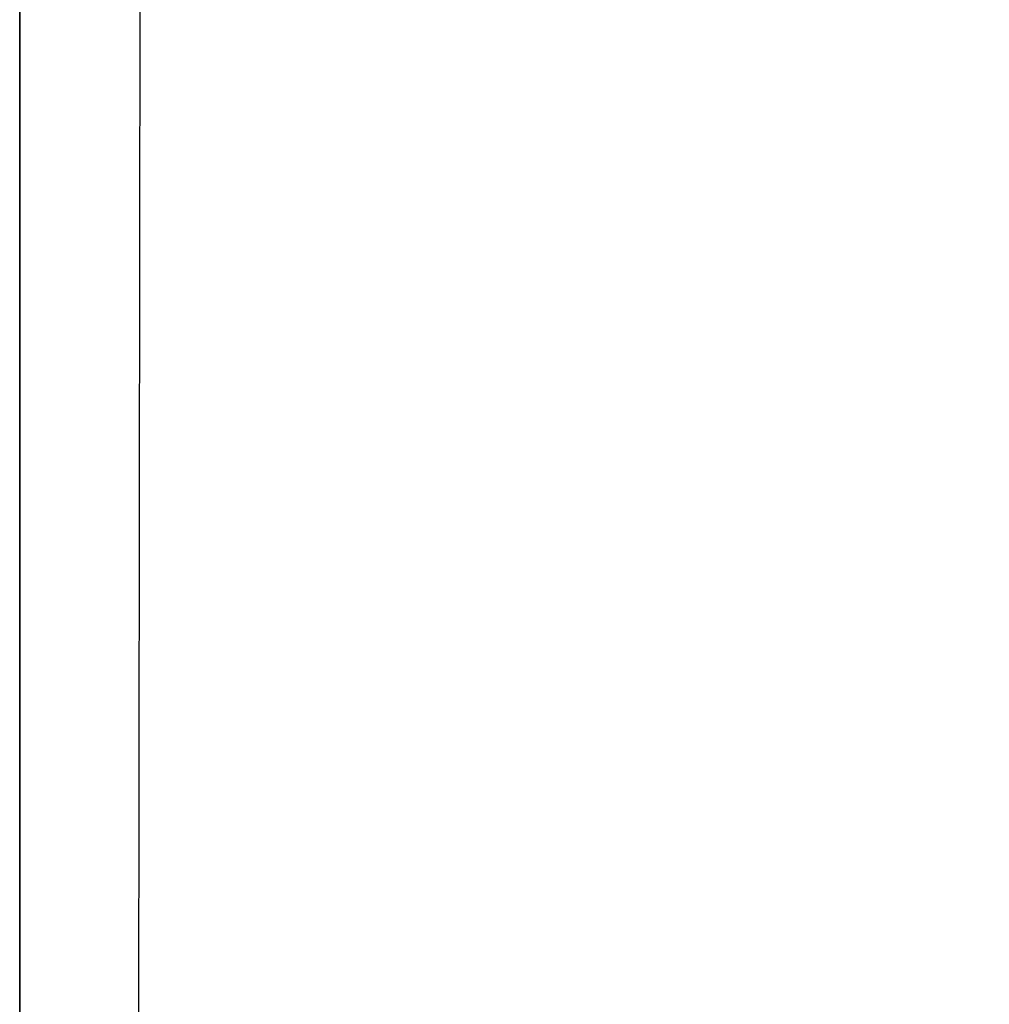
# Model space of a CAD drawing. Header units: millimetres. Extents: x -45.8 to 32.5, y -38.6 to 44.
# Tile 168 of 200: x -45.75 to -45.6794, y -28.7594 to -28.6877. Entities that reach past the tile are written whole.
import ezdxf

# ---------------------------------------------------------------- set-up
doc = ezdxf.new("R2010")
doc.units = ezdxf.units.MM
doc.header["$LTSCALE"] = 33.374815
for name, color, linetype in [('389', 7, 'CONTINUOUS'), ('414', 7, 'CONTINUOUS'), ('417', 7, 'CONTINUOUS'), ('433', 7, 'CONTINUOUS'), ('520', 7, 'CONTINUOUS'), ('545', 7, 'CONTINUOUS'), ('548', 7, 'CONTINUOUS'), ('564', 7, 'CONTINUOUS')]:
    doc.layers.add(name, color=color, linetype=linetype)

msp = doc.modelspace()

# ---------------------------------------------------------------- linework, layer by layer
at = {"layer": '389', "linetype": 'CONTINUOUS'}
for points in [[(-45.75, -35.14, 126.5), (-45.75, -28.64, 126.5), (-45.680744, 15.908748, 126.5), (-45.75, -35.14, 126.5)], [(12.336015, -28.7097, 126.5), (-45.75, -35.14, 126.5), (12.240952, -28.688837, 126.5), (12.336015, -28.7097, 126.5)], [(12.523652, -28.762807, 126.5), (-45.75, -35.14, 126.5), (12.336015, -28.7097, 126.5), (12.523652, -28.762807, 126.5)]]:
    msp.add_3dface(points, dxfattribs=at)
at = {"layer": '414', "linetype": 'CONTINUOUS'}
for points in [[(-45.75, -35.14, 181.5), (-45.75, -28.64, 181.5), (-45.680744, 15.908748, 181.5), (-45.75, -35.14, 181.5)], [(12.336015, -28.7097, 181.5), (-45.75, -35.14, 181.5), (12.240952, -28.688837, 181.5), (12.336015, -28.7097, 181.5)], [(12.523652, -28.762807, 181.5), (-45.75, -35.14, 181.5), (12.336015, -28.7097, 181.5), (12.523652, -28.762807, 181.5)]]:
    msp.add_3dface(points, dxfattribs=at)
at = {"layer": '417', "linetype": 'CONTINUOUS'}
for points in [[(-45.75, -28.64, 183.5), (-45.75, -28.64, 181.5), (-45.75, -35.14, 181.5), (-45.75, -28.64, 183.5)], [(-45.75, -35.14, 183.5), (-45.75, -28.64, 183.5), (-45.75, -35.14, 181.5), (-45.75, -35.14, 183.5)]]:
    msp.add_3dface(points, dxfattribs=at)
at = {"layer": '433', "linetype": 'CONTINUOUS'}
for points in [[(-45.75, -28.64, 126.5), (-45.75, -35.14, 126.5), (-45.75, -28.64, 128.5), (-45.75, -28.64, 126.5)], [(-45.75, -35.14, 126.5), (-45.75, -35.14, 128.5), (-45.75, -28.64, 128.5), (-45.75, -35.14, 126.5)]]:
    msp.add_3dface(points, dxfattribs=at)
at = {"layer": '520', "linetype": 'CONTINUOUS'}
for points in [[(-45.75, -35.14, -173.5), (-45.75, -28.64, -173.5), (-45.680744, 15.908748, -173.5), (-45.75, -35.14, -173.5)], [(12.336015, -28.7097, -173.5), (-45.75, -35.14, -173.5), (12.240952, -28.688837, -173.5), (12.336015, -28.7097, -173.5)], [(12.523652, -28.762807, -173.5), (-45.75, -35.14, -173.5), (12.336015, -28.7097, -173.5), (12.523652, -28.762807, -173.5)]]:
    msp.add_3dface(points, dxfattribs=at)
at = {"layer": '545', "linetype": 'CONTINUOUS'}
for points in [[(-45.75, -35.14, -118.5), (-45.75, -28.64, -118.5), (-45.680744, 15.908748, -118.5), (-45.75, -35.14, -118.5)], [(12.336015, -28.7097, -118.5), (-45.75, -35.14, -118.5), (12.240952, -28.688837, -118.5), (12.336015, -28.7097, -118.5)], [(12.523652, -28.762807, -118.5), (-45.75, -35.14, -118.5), (12.336015, -28.7097, -118.5), (12.523652, -28.762807, -118.5)]]:
    msp.add_3dface(points, dxfattribs=at)
at = {"layer": '548', "linetype": 'CONTINUOUS'}
for points in [[(-45.75, -35.14, -116.5), (-45.75, -28.64, -116.5), (-45.75, -35.14, -118.5), (-45.75, -35.14, -116.5)], [(-45.75, -28.64, -116.5), (-45.75, -28.64, -118.5), (-45.75, -35.14, -118.5), (-45.75, -28.64, -116.5)]]:
    msp.add_3dface(points, dxfattribs=at)
at = {"layer": '564', "linetype": 'CONTINUOUS'}
for points in [[(-45.75, -28.64, -173.5), (-45.75, -35.14, -173.5), (-45.75, -28.64, -171.5), (-45.75, -28.64, -173.5)], [(-45.75, -35.14, -173.5), (-45.75, -35.14, -171.5), (-45.75, -28.64, -171.5), (-45.75, -35.14, -173.5)]]:
    msp.add_3dface(points, dxfattribs=at)

doc.saveas('drawing.dxf')
